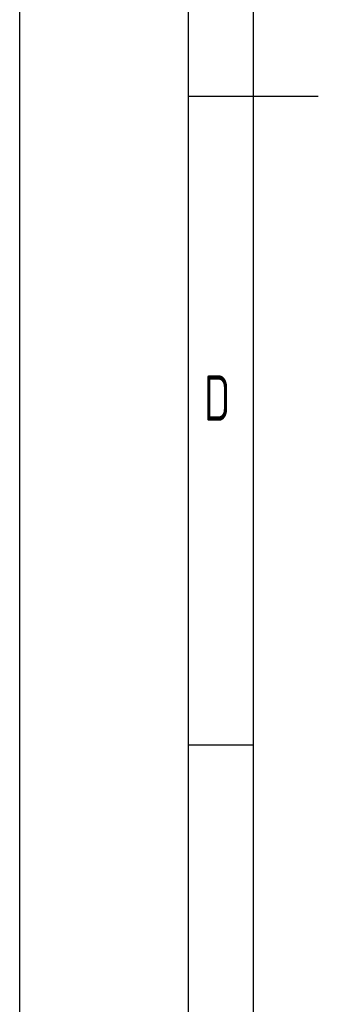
# Model space of a CAD drawing. Header units: millimetres. Extents: x 0 to 8400, y 0 to 5940.
# Tile 2 of 54: x 0 to 460, y 1571 to 3088. Entities that reach past the tile are written whole.
import ezdxf

# ---------------------------------------------------------------- set-up
doc = ezdxf.new("R2010")
doc.units = ezdxf.units.MM
doc.header["$LTSCALE"] = 20
doc.layers.get('0').update_dxf_attribs({"linetype": 'CONTINUOUS'})
doc.layers.add('KSB-BLATTRAND', color=2, linetype='CONTINUOUS')
doc.styles.get("Standard").update_dxf_attribs({"font": 'ISOCP.SHX'})

# ---------------------------------------------------------------- blocks, each defined once
blk = doc.blocks.new('Rahmen_A3')
at = {"color": 1, "ltscale": 150}
for p, q in [((0, 0), (0, 297)), ((18, 10), (18, 287)), ((18, 98.5), (13, 98.5))]:
    blk.add_line(p, q, dxfattribs=at)
at = {"color": 3, "ltscale": 150}
for p, q in [((13, 5), (13, 292)), ((13, 148.5), (23, 148.5))]:
    blk.add_line(p, q, dxfattribs=at)
at = {"color": 1, "ltscale": 150, "width": 0.75}
blk.add_text('D', height=3.5, dxfattribs=at).set_placement((14.1875, 123.5))

msp = doc.modelspace()

# ---------------------------------------------------------------- block references
at = {"layer": 'KSB-BLATTRAND', "xscale": 20, "yscale": 20, "zscale": 20}
msp.add_blockref('Rahmen_A3', (0, 0), dxfattribs=at)

doc.saveas('drawing.dxf')
